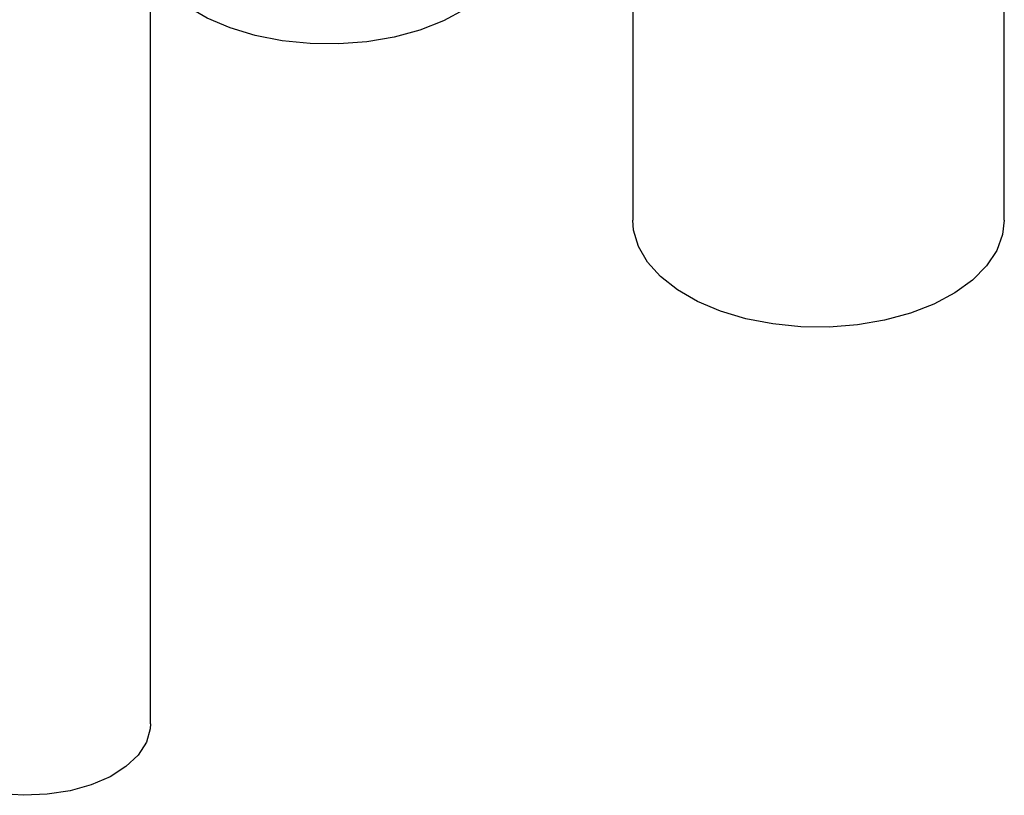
# Paper-space layout 'Sheet1' of a CAD drawing. Header units: millimetres. Extents: x 0 to 23548, y 0 to 16632.
# Tile 7 of 143: x 6056 to 6125, y 2702 to 2757. Entities that reach past the tile are written whole.
import ezdxf

# ---------------------------------------------------------------- set-up
doc = ezdxf.new("R2010")
doc.units = ezdxf.units.MM
doc.linetypes.add('SLD-Sólida', pattern=[0])

psp = doc.layouts.new('Sheet1')

# ---------------------------------------------------------------- linework, layer by layer
at = {"color": 7, "linetype": 'SLD-Sólida', "lineweight": 25, "ltscale": 28}
for p, q in [((6125.464, 2743.08), (6125.464, 2801.945)), ((6099.214, 2788.146), (6099.214, 2743.08)), ((6065.157, 2707.505), (6065.157, 2763.844))]:
    psp.add_line(p, q, dxfattribs=at)
at = {"color": 7, "linetype": 'SLD-Sólida', "lineweight": 25, "ltscale": 28, "flags": 128}
for points in [[(6090.816, 2763.082), (6090.698, 2762.069), (6090.277, 2760.935), (6089.562, 2759.851), (6088.569, 2758.843), (6087.32, 2757.934), (6085.846, 2757.146), (6084.18, 2756.496), (6082.363, 2756.002), (6080.436, 2755.673), (6078.444, 2755.518), (6076.435, 2755.54), (6074.456, 2755.739), (6072.552, 2756.11), (6070.769, 2756.645), (6069.147, 2757.33), (6067.727, 2758.151), (6066.539, 2759.086), (6065.613, 2760.116), (6065.157, 2760.834)], [(6125.464, 2743.08), (6125.346, 2742.067), (6124.926, 2740.933), (6124.21, 2739.849), (6123.217, 2738.841), (6121.968, 2737.932), (6120.494, 2737.144), (6118.829, 2736.494), (6117.011, 2736), (6115.084, 2735.671), (6113.093, 2735.516), (6111.084, 2735.538), (6109.104, 2735.737), (6107.2, 2736.108), (6105.417, 2736.643), (6103.796, 2737.328), (6102.375, 2738.149), (6101.187, 2739.084), (6100.262, 2740.114), (6099.619, 2741.213), (6099.274, 2742.356), (6099.214, 2743.08)], [(6065.157, 2707.505), (6065.134, 2707.145), (6064.858, 2706.198), (6064.277, 2705.298), (6063.411, 2704.478), (6062.292, 2703.768), (6060.961, 2703.192), (6059.464, 2702.773), (6057.858, 2702.524), (6056.198, 2702.456), (6054.547, 2702.57), (6052.962, 2702.862), (6051.502, 2703.322), (6050.219, 2703.934)]]:
    psp.add_lwpolyline(points, dxfattribs=at)

doc.saveas('drawing.dxf')
